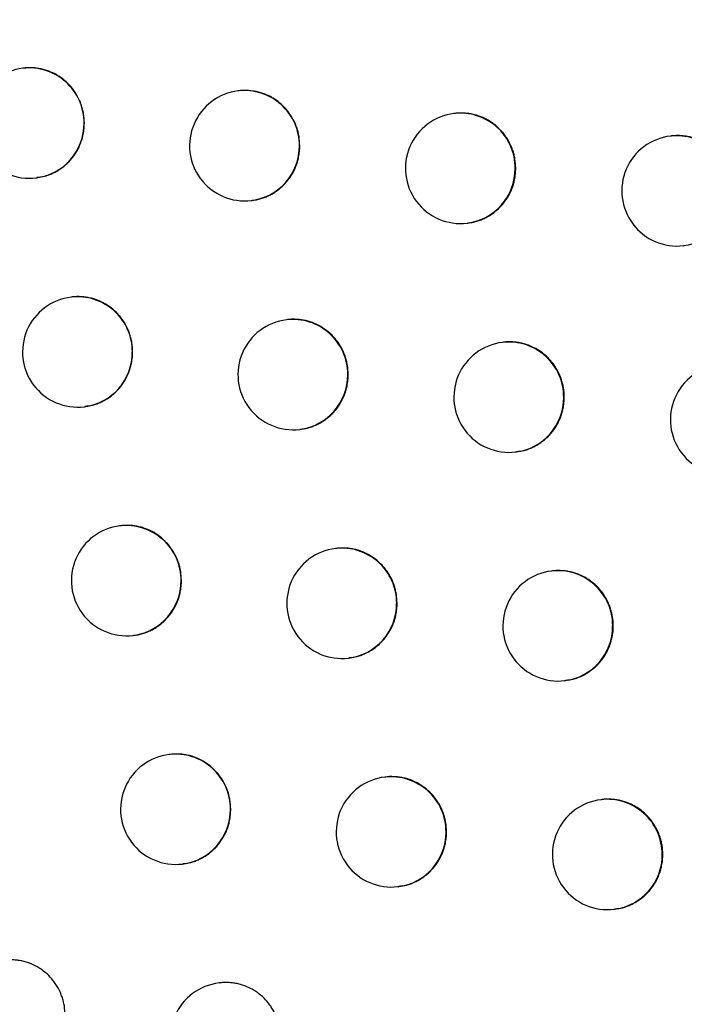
# Model space of a CAD drawing. Header units: millimetres. Extents: x -0.66 to 0.91, y -0.4 to 0.64.
# Tile 126 of 171: x 0.28723 to 0.29325, y 0.02108 to 0.03. Entities that reach past the tile are written whole.
import ezdxf

# ---------------------------------------------------------------- set-up
doc = ezdxf.new("R2010")
doc.units = ezdxf.units.MM
doc.layers.add('FORMAT', color=7, linetype='Continuous')

msp = doc.modelspace()

# ---------------------------------------------------------------- linework, layer by layer
at = {"layer": 'FORMAT', "color": 7, "linetype": 'Continuous', "lineweight": 25}
for p, q in [((0.287266, 0.029562), (0.287257, 0.029561)), ((0.289216, 0.029356), (0.289208, 0.029355)), ((0.29117, 0.029151), (0.291162, 0.02915)), ((0.29313, 0.028947), (0.293122, 0.028946)), ((0.287376, 0.028568), (0.287383, 0.028569)), ((0.289327, 0.028362), (0.289333, 0.028363)), ((0.291281, 0.028157), (0.291288, 0.028158)), ((0.293241, 0.027953), (0.293248, 0.027954)), ((0.287703, 0.027488), (0.287695, 0.027487)), ((0.289654, 0.027283), (0.289646, 0.027282)), ((0.29161, 0.027078), (0.291602, 0.027077)), ((0.287814, 0.026494), (0.28782, 0.026495)), ((0.289765, 0.026289), (0.289772, 0.026289)), ((0.291721, 0.026084), (0.291728, 0.026085)), ((0.288144, 0.025415), (0.288136, 0.025414)), ((0.290097, 0.02521), (0.290089, 0.025209)), ((0.292054, 0.025005), (0.292046, 0.025004)), ((0.288255, 0.024421), (0.288262, 0.024422)), ((0.290208, 0.024216), (0.290214, 0.024217)), ((0.292165, 0.024011), (0.292172, 0.024012)), ((0.288591, 0.023343), (0.288582, 0.023342)), ((0.290544, 0.023138), (0.290536, 0.023137)), ((0.292502, 0.022933), (0.292494, 0.022932)), ((0.288701, 0.022349), (0.288708, 0.02235)), ((0.290655, 0.022144), (0.290662, 0.022145)), ((0.292613, 0.02194), (0.29262, 0.02194)), ((0.289041, 0.021272), (0.289033, 0.021271))]:
    msp.add_line(p, q, dxfattribs=at)
for centre, radius, start, end in [((0.287317, 0.029064), 0.0005, 96.834402, 276.834402), ((0.287314, 0.029066), 0.0004977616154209, 359.783656, 96.494217), ((0.289264, 0.028861), 0.000497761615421, 359.783656, 96.494217), ((0.289267, 0.028859), 0.0005, 96.834402, 276.834402), ((0.291222, 0.028654), 0.0005, 96.834402, 276.834402), ((0.291219, 0.028656), 0.000497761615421, 359.783656, 96.494217), ((0.287315, 0.02906), 0.0004962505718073, 277.081511, 0.459763), ((0.293182, 0.02845), 0.0005, 96.834402, 276.834402), ((0.293179, 0.028451), 0.000497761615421, 359.783656, 96.494217), ((0.289265, 0.028855), 0.0004962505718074, 277.081511, 0.459763), ((0.29122, 0.02865), 0.0004962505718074, 277.081511, 0.459763), ((0.29318, 0.028446), 0.0004962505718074, 277.081511, 0.459763), ((0.287754, 0.02699), 0.0005, 96.834402, 276.834402), ((0.287751, 0.026992), 0.0004977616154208, 359.783656, 96.494217), ((0.289705, 0.026785), 0.0005, 96.834402, 276.834402), ((0.289702, 0.026787), 0.0004977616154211, 359.783656, 96.494217), ((0.291661, 0.02658), 0.0005, 96.834402, 276.834402), ((0.291658, 0.026582), 0.0004977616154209, 359.783656, 96.494217), ((0.287752, 0.026986), 0.0004962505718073, 277.081511, 0.459763), ((0.293622, 0.026376), 0.0005, 96.834402, 276.834402), ((0.289704, 0.026781), 0.0004962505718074, 277.081511, 0.459763), ((0.29166, 0.026576), 0.0004962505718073, 277.081511, 0.459763), ((0.288196, 0.024918), 0.0005, 96.834402, 276.834402), ((0.288193, 0.024919), 0.0004977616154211, 359.783656, 96.494217), ((0.290148, 0.024712), 0.0005, 96.834402, 276.834402), ((0.290145, 0.024714), 0.000497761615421, 359.783656, 96.494217), ((0.292105, 0.024508), 0.0005, 96.834402, 276.834402), ((0.292102, 0.02451), 0.0004977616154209, 359.783656, 96.494217), ((0.288194, 0.024914), 0.0004962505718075, 277.081511, 0.459763), ((0.290146, 0.024708), 0.0004962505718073, 277.081511, 0.459763), ((0.292103, 0.024504), 0.0004962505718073, 277.081511, 0.459763), ((0.288642, 0.022846), 0.0005, 96.834402, 276.834402), ((0.288639, 0.022848), 0.000497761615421, 359.783656, 96.494217), ((0.290595, 0.022641), 0.0005, 96.834402, 276.834402), ((0.290592, 0.022642), 0.0004977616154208, 359.783656, 96.494217), ((0.292553, 0.022436), 0.0005, 96.834402, 276.834402), ((0.29255, 0.022438), 0.0004977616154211, 359.783656, 96.494217), ((0.28864, 0.022842), 0.0004962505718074, 277.081511, 0.459763), ((0.290594, 0.022637), 0.0004962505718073, 277.081511, 0.459763), ((0.292552, 0.022432), 0.0004962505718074, 277.081511, 0.459763), ((0.289093, 0.020775), 0.0005, 96.834402, 276.834402)]:
    msp.add_arc(centre, radius, start, end, dxfattribs=at)
for points, knots in [([(0.3015124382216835, 0.0213730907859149), (0.3001036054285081, 0.0279605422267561), (0.297285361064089, 0.0411381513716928), (0.2935711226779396, 0.0610178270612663), (0.2901999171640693, 0.080972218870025), (0.2882986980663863, 0.0943342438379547), (0.2873478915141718, 0.1010166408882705)], [0, 0, 0, 0, 0.2497424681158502, 0.4995875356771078, 0.7497419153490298, 1, 1, 1, 1]), ([(0.2884149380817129, 0.0934318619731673), (0.2902897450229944, 0.0813299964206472), (0.2931592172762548, 0.062807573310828), (0.2977849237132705, 0.038726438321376), (0.3003763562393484, 0.0267308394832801), (0.3015958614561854, 0.0210858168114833)], [0, 0, 0, 0, 0.4994650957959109, 0.7644527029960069, 1, 1, 1, 1]), ([(0.2878138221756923, 0.0290645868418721), (0.2878125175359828, 0.0290922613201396), (0.287810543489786, 0.029134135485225), (0.2877986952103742, 0.0291890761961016), (0.2877866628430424, 0.0292296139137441), (0.2877662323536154, 0.0292817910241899), (0.287739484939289, 0.0293311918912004), (0.2877069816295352, 0.02937654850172), (0.2876708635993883, 0.0294189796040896), (0.2876296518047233, 0.0294566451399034), (0.2875843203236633, 0.029488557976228), (0.2875364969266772, 0.0295164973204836), (0.2874853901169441, 0.0295381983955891), (0.2874322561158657, 0.0295530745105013), (0.2873916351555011, 0.0295607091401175), (0.2873506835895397, 0.029565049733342), (0.2873092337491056, 0.0295650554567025), (0.2872805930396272, 0.0295646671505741), (0.2872662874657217, 0.0295617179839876), (0.2872657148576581, 0.0295615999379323)], [0, 0, 0, 0, 0.0981193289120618, 0.1484640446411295, 0.1991791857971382, 0.2482881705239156, 0.3476353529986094, 0.3983451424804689, 0.4475080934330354, 0.5469620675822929, 0.597723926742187, 0.646995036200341, 0.7466677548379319, 0.7975414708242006, 0.8469166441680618, 0.8966364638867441, 0.9468898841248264, 0.9978741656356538, 1, 1, 1, 1]), ([(0.2897651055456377, 0.0288592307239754), (0.2897637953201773, 0.0288869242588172), (0.2897618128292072, 0.0289288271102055), (0.2897499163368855, 0.0289838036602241), (0.2897378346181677, 0.029024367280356), (0.2897173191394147, 0.029076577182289), (0.2896904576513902, 0.0291260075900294), (0.2896578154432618, 0.0291713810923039), (0.2896215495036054, 0.0292138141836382), (0.2895801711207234, 0.0292514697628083), (0.289534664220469, 0.029283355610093), (0.289486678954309, 0.0293112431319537), (0.2894354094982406, 0.029332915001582), (0.2893821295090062, 0.0293476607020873), (0.2893277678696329, 0.0293580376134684), (0.2892725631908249, 0.0293599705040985), (0.2892302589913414, 0.029359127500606), (0.2892160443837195, 0.029356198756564), (0.2892155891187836, 0.0293561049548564)], [0, 0, 0, 0, 0.0982528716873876, 0.1486655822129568, 0.1994491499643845, 0.2486252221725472, 0.3481088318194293, 0.3988893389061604, 0.4480961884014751, 0.5476407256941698, 0.598450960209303, 0.6477189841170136, 0.7473872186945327, 0.798260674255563, 0.8475882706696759, 0.9473779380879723, 0.9983146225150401, 1, 1, 1, 1]), ([(0.2917213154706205, 0.028654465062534), (0.2917200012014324, 0.0286821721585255), (0.291718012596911, 0.0287240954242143), (0.2917060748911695, 0.0287790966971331), (0.2916939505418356, 0.0288196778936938), (0.2916733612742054, 0.0288719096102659), (0.2916464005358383, 0.0289213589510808), (0.2916136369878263, 0.0289667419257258), (0.2915772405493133, 0.0290091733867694), (0.2915357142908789, 0.0290468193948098), (0.2914900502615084, 0.0290786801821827), (0.2914419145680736, 0.0291065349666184), (0.2913904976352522, 0.029128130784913), (0.2913370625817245, 0.0291428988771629), (0.2912962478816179, 0.0291504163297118), (0.2912551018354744, 0.0291547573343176), (0.2912135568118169, 0.029154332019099), (0.291184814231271, 0.0291547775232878), (0.2911707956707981, 0.0291512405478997), (0.2911704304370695, 0.0291511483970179)], [0, 0, 0, 0, 0.0983344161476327, 0.1487885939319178, 0.1996138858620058, 0.2488309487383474, 0.348397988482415, 0.399221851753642, 0.4484531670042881, 0.5480484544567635, 0.5988861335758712, 0.6481450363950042, 0.7477960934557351, 0.7986622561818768, 0.847948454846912, 0.8975791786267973, 0.9477434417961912, 0.9986385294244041, 1, 1, 1, 1]), ([(0.2873824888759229, 0.0285725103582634), (0.287405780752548, 0.0285745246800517), (0.2874431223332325, 0.0285777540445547), (0.2874915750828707, 0.0285943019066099), (0.2875298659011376, 0.0286100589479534), (0.2875664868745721, 0.0286292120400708), (0.2876017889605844, 0.0286516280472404), (0.2876349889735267, 0.0286770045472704), (0.2876761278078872, 0.0287143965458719), (0.287712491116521, 0.0287569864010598), (0.2877430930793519, 0.0288037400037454), (0.2877696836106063, 0.0288529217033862), (0.2877901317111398, 0.0289053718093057), (0.287804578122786, 0.0289632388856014), (0.2878123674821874, 0.0290120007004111), (0.2878133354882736, 0.0290469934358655), (0.2878138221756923, 0.0290645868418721)], [0, 0, 0, 0, 0.0984129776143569, 0.1577758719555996, 0.2152299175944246, 0.2730867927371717, 0.331568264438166, 0.3909058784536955, 0.4482543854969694, 0.5642770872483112, 0.6235075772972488, 0.6807240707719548, 0.7964788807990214, 0.8555713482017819, 0.9273851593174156, 1, 1, 1, 1]), ([(0.2936824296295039, 0.0284502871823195), (0.2936811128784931, 0.0284780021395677), (0.2936791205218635, 0.0285199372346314), (0.2936671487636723, 0.0285749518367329), (0.2936549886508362, 0.0286155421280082), (0.2936343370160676, 0.0286677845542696), (0.2936072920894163, 0.0287172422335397), (0.2935744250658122, 0.0287626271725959), (0.2935379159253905, 0.0288050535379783), (0.2934962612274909, 0.0288426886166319), (0.2934504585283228, 0.0288745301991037), (0.2934021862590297, 0.0289023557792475), (0.2933506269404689, 0.0289239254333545), (0.2932970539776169, 0.0289386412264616), (0.2932561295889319, 0.0289461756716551), (0.2932149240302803, 0.0289503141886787), (0.2931731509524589, 0.0289505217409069), (0.2931447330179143, 0.028949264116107), (0.2931304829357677, 0.0289469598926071), (0.2931301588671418, 0.0289469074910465)], [0, 0, 0, 0, 0.0983875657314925, 0.1488687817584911, 0.1997212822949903, 0.248965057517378, 0.348586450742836, 0.3994385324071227, 0.4486863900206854, 0.548315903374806, 0.5991719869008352, 0.6484270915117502, 0.7480712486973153, 0.7989348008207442, 0.8481973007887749, 0.8978042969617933, 0.9479448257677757, 0.9988161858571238, 0.9999999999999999, 0.9999999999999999, 0.9999999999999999, 0.9999999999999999]), ([(0.2893330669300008, 0.0283647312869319), (0.2893425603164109, 0.0283653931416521), (0.289365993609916, 0.0283670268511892), (0.2894025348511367, 0.0283762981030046), (0.2894423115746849, 0.028388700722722), (0.2894806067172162, 0.0284047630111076), (0.289517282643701, 0.0284238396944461), (0.289552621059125, 0.0284462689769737), (0.2895858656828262, 0.0284716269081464), (0.2896270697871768, 0.0285090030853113), (0.28966349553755, 0.0285515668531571), (0.2896941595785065, 0.0285982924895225), (0.2897208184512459, 0.0286474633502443), (0.2897413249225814, 0.0286999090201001), (0.2897558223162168, 0.0287577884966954), (0.289763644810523, 0.0288065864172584), (0.2897646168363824, 0.0288416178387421), (0.2897651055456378, 0.0288592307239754)], [0, 0, 0, 0, 0.0400617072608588, 0.098887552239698, 0.1581465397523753, 0.2155081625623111, 0.2732715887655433, 0.3316577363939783, 0.390897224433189, 0.4481949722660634, 0.5641128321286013, 0.6232872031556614, 0.6805092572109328, 0.796273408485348, 0.8553684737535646, 0.9272830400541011, 1, 1, 1, 1]), ([(0.2912881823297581, 0.0281598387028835), (0.2912977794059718, 0.0281605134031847), (0.291321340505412, 0.0281621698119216), (0.2913580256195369, 0.0281714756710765), (0.2913978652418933, 0.0281838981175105), (0.2914362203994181, 0.0281999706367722), (0.2914729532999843, 0.0282190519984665), (0.2915083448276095, 0.0282414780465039), (0.2915416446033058, 0.0282668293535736), (0.2915829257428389, 0.0283041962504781), (0.291619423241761, 0.0283467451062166), (0.2916501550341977, 0.0283934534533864), (0.2916768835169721, 0.0284426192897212), (0.2916974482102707, 0.0284950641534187), (0.2917119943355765, 0.0285529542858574), (0.2917198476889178, 0.0286017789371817), (0.2917208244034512, 0.0286368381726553), (0.2917213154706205, 0.028654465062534)], [0, 0, 0, 0, 0.0403812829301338, 0.0991372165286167, 0.1583256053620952, 0.2156260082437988, 0.2733275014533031, 0.3316504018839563, 0.3908246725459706, 0.4480922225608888, 0.5639474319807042, 0.62308794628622, 0.6803205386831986, 0.7961046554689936, 0.8552083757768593, 0.9272024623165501, 0.9999999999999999, 0.9999999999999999, 0.9999999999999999, 0.9999999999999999]), ([(0.2882512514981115, 0.026990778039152), (0.2882499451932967, 0.027018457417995), (0.2882479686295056, 0.0270603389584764), (0.2882361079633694, 0.0271152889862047), (0.2882240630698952, 0.0271558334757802), (0.2882036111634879, 0.0272080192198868), (0.2881768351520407, 0.0272574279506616), (0.2881442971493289, 0.0273027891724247), (0.2881081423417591, 0.0273452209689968), (0.2880668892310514, 0.0273828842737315), (0.2880215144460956, 0.0274147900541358), (0.2879736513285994, 0.0274427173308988), (0.2879225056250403, 0.027464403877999), (0.2878693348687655, 0.0274792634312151), (0.2878286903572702, 0.0274868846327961), (0.2877877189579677, 0.0274912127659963), (0.2877462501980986, 0.0274912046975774), (0.2877176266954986, 0.0274908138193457), (0.2877033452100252, 0.0274878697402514), (0.2877028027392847, 0.0274877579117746)], [0, 0, 0, 0, 0.0981519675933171, 0.1485132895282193, 0.199245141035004, 0.248370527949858, 0.3477510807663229, 0.3984781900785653, 0.4476513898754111, 0.5471265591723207, 0.5978998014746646, 0.647168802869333, 0.746837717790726, 0.7977100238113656, 0.8470714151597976, 0.896777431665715, 0.9470170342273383, 0.9979874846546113, 1, 1, 1, 1]), ([(0.2902036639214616, 0.0267855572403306), (0.2902023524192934, 0.0268132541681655), (0.2902003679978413, 0.0268551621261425), (0.2901884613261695, 0.0269101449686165), (0.2901763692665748, 0.026950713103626), (0.2901558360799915, 0.0270029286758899), (0.2901289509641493, 0.0270523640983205), (0.2900962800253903, 0.0270977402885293), (0.2900599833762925, 0.0271401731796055), (0.2900185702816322, 0.0271778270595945), (0.2899730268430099, 0.0272097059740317), (0.2899250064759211, 0.0272375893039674), (0.289873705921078, 0.027259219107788), (0.289820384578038, 0.0272740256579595), (0.289779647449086, 0.0272815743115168), (0.2897385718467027, 0.0272859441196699), (0.2896970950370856, 0.0272855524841), (0.2896683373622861, 0.0272860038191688), (0.2896542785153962, 0.0272824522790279), (0.2896538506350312, 0.0272823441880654)], [0, 0, 0, 0, 0.0982677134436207, 0.1486879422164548, 0.1994790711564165, 0.2486626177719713, 0.3481614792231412, 0.3989499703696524, 0.44816002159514, 0.5477113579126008, 0.5985254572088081, 0.6477880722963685, 0.7474456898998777, 0.7983141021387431, 0.8476280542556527, 0.8972865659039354, 0.9474786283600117, 0.998401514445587, 1, 1, 1, 1]), ([(0.2921609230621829, 0.0265809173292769), (0.2921596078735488, 0.0266086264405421), (0.2921576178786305, 0.0266505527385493), (0.2921456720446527, 0.026705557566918), (0.2921335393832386, 0.0267461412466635), (0.2921129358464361, 0.0267983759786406), (0.2920859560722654, 0.0268478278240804), (0.292053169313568, 0.0268932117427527), (0.2920167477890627, 0.0269356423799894), (0.2919751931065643, 0.0269732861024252), (0.2919294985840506, 0.0270051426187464), (0.2918813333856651, 0.0270329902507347), (0.2918298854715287, 0.0270545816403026), (0.2917764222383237, 0.0270693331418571), (0.2917355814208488, 0.0270768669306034), (0.2916944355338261, 0.0270811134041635), (0.2916527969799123, 0.0270810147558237), (0.2916242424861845, 0.0270806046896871), (0.2916100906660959, 0.0270776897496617), (0.2916097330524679, 0.0270776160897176)], [0, 0, 0, 0, 0.0983478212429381, 0.1488088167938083, 0.1996409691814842, 0.2488647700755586, 0.348445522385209, 0.3992765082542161, 0.4485119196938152, 0.5481156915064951, 0.5989579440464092, 0.6482156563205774, 0.7478645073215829, 0.7987297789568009, 0.8480096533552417, 0.8976340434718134, 0.9477919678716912, 0.9986807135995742, 1, 1, 1, 1]), ([(0.2878196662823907, 0.0264986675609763), (0.2878429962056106, 0.0265006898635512), (0.2878803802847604, 0.0265039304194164), (0.2879288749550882, 0.0265204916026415), (0.2879671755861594, 0.0265362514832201), (0.2880038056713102, 0.0265554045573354), (0.2880391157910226, 0.0265778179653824), (0.2880723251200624, 0.0266031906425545), (0.2881134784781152, 0.0266405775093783), (0.2881498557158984, 0.0266831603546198), (0.2881804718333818, 0.0267299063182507), (0.2882070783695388, 0.0267790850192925), (0.2882275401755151, 0.0268315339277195), (0.2882419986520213, 0.0268894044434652), (0.2882497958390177, 0.0269381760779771), (0.2882507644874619, 0.026973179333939), (0.2882512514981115, 0.026990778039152)], [0, 0, 0, 0, 0.0985002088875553, 0.1578376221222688, 0.2152695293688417, 0.2731040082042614, 0.3315626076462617, 0.3908766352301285, 0.4482142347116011, 0.564214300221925, 0.6234325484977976, 0.6806529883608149, 0.796415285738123, 0.8555110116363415, 0.9273547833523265, 1, 1, 1, 1]), ([(0.2897713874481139, 0.0262910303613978), (0.2897809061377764, 0.0262916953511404), (0.2898043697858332, 0.0262933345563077), (0.2898409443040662, 0.0263026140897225), (0.2898807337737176, 0.0263150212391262), (0.2899190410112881, 0.026331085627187), (0.2899557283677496, 0.026350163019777), (0.2899910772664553, 0.0263725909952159), (0.2900243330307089, 0.0263979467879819), (0.2900655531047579, 0.0264353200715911), (0.2901019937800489, 0.0264778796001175), (0.2901326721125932, 0.0265246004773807), (0.2901593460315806, 0.0265737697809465), (0.2901798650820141, 0.0266262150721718), (0.2901943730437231, 0.0266840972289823), (0.2902022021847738, 0.0267329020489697), (0.290203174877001, 0.026767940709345), (0.2902036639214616, 0.0267855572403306)], [0, 0, 0, 0, 0.0401416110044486, 0.0989494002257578, 0.1581901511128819, 0.2155361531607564, 0.2732837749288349, 0.3316537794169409, 0.3908766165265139, 0.4481668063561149, 0.564068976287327, 0.623234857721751, 0.6804597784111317, 0.7962293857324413, 0.855326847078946, 0.9272620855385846, 1, 1, 1, 1]), ([(0.2917271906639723, 0.0260885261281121), (0.2917507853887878, 0.0260906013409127), (0.291788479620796, 0.026093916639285), (0.2918372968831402, 0.0261105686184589), (0.2918757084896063, 0.0261263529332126), (0.291912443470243, 0.0261455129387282), (0.2919478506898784, 0.0261679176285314), (0.2919811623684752, 0.0261932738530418), (0.292022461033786, 0.0262306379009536), (0.2920589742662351, 0.0262731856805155), (0.2920897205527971, 0.0263198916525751), (0.2921164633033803, 0.0263690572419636), (0.2921370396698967, 0.0264215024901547), (0.29215159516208, 0.0264793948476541), (0.2921594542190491, 0.026528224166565), (0.2921604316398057, 0.0265632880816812), (0.2921609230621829, 0.0265809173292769)], [0, 0, 0, 0, 0.0990429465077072, 0.1582280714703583, 0.2155269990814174, 0.2732269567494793, 0.3315481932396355, 0.390720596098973, 0.4479920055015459, 0.56385477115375, 0.6229988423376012, 0.6802418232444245, 0.7960467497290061, 0.8551608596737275, 0.9271785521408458, 1, 1, 1, 1]), ([(0.2886931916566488, 0.0249179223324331), (0.2886918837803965, 0.0249456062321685), (0.2886899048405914, 0.0249874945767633), (0.2886780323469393, 0.0250424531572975), (0.2886659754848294, 0.0250830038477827), (0.2886455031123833, 0.0251351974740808), (0.2886186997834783, 0.0251846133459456), (0.2885861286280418, 0.0252299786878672), (0.2885499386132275, 0.0252724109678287), (0.2885086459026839, 0.0253100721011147), (0.2884632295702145, 0.025341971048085), (0.2884153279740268, 0.0253698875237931), (0.2883641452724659, 0.0253915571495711), (0.2883109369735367, 0.0254064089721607), (0.2882702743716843, 0.0254139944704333), (0.2882292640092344, 0.0254183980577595), (0.2881878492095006, 0.0254180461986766), (0.288159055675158, 0.0254185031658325), (0.2881449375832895, 0.0254149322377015), (0.2881444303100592, 0.0254148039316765)], [0, 0, 0, 0, 0.0981829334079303, 0.1485600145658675, 0.1993077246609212, 0.2484486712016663, 0.3478608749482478, 0.3986044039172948, 0.4477874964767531, 0.5472831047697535, 0.598067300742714, 0.6473348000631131, 0.7470011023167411, 0.7978725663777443, 0.8472216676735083, 0.8969153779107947, 0.9471426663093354, 0.9981007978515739, 1, 1, 1, 1]), ([(0.2906467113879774, 0.024712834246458), (0.2906453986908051, 0.0247405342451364), (0.2906434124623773, 0.0247824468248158), (0.2906314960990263, 0.0248374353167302), (0.2906193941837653, 0.0248780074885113), (0.2905988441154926, 0.0249302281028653), (0.2905719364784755, 0.0249796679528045), (0.2905392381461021, 0.0250250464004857), (0.2905029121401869, 0.0250674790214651), (0.2904614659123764, 0.0251051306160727), (0.2904158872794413, 0.0251370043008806), (0.290367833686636, 0.0251648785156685), (0.2903164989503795, 0.0251865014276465), (0.2902631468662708, 0.0252012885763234), (0.2902223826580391, 0.0252088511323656), (0.2901813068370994, 0.0252131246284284), (0.290139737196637, 0.0252130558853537), (0.2901111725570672, 0.0252126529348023), (0.2900969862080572, 0.0252097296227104), (0.2900965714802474, 0.0252096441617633)], [0, 0, 0, 0, 0.0982877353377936, 0.1487181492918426, 0.1995195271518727, 0.2487131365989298, 0.3482324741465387, 0.3990315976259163, 0.4482478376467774, 0.5478119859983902, 0.5986329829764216, 0.6478939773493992, 0.7475486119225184, 0.7984158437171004, 0.8477206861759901, 0.8973700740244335, 0.947553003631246, 0.9984667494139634, 0.9999999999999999, 0.9999999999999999, 0.9999999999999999, 0.9999999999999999]), ([(0.2926049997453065, 0.0245083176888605), (0.2926036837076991, 0.0245360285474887), (0.292601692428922, 0.024577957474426), (0.2925897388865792, 0.0246329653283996), (0.2925775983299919, 0.0246735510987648), (0.2925569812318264, 0.0247257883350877), (0.2925299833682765, 0.0247752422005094), (0.2924971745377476, 0.024820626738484), (0.2924607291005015, 0.0248630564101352), (0.2924191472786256, 0.0249006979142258), (0.2923734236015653, 0.0249325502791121), (0.2923252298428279, 0.0249603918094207), (0.2922737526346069, 0.0249819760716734), (0.2922202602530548, 0.0249967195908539), (0.2921793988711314, 0.0250042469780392), (0.2921382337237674, 0.0250084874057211), (0.2920965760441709, 0.0250083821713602), (0.2920680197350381, 0.0250079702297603), (0.2920538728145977, 0.0250050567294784), (0.2920535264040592, 0.0250049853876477)], [0, 0, 0, 0, 0.0983600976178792, 0.1488273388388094, 0.199665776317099, 0.2488957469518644, 0.3484890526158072, 0.3993265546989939, 0.4485658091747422, 0.5481775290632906, 0.5990240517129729, 0.6482809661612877, 0.7479283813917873, 0.7987931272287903, 0.8480676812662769, 0.8976867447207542, 0.9478393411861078, 0.9987227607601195, 1, 1, 1, 1]), ([(0.288261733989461, 0.0244234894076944), (0.2882711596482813, 0.0244241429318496), (0.2882945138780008, 0.024425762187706), (0.2883309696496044, 0.0244350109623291), (0.288370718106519, 0.0244474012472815), (0.2884089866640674, 0.0244634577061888), (0.2884456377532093, 0.0244825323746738), (0.2884809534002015, 0.0245049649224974), (0.2885141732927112, 0.0245303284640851), (0.2885553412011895, 0.0245677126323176), (0.288591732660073, 0.024610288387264), (0.2886223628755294, 0.024657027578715), (0.2886489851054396, 0.0247062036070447), (0.2886694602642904, 0.0247586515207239), (0.2886839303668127, 0.0248165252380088), (0.288691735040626, 0.0248653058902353), (0.2886927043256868, 0.0249003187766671), (0.2886931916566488, 0.0249179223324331)], [0, 0, 0, 0, 0.0398393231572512, 0.0987110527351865, 0.1580163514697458, 0.215419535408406, 0.2732249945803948, 0.3316540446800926, 0.3909377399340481, 0.4482570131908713, 0.5642194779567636, 0.6234178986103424, 0.6806337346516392, 0.7963862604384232, 0.8554764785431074, 0.927337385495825, 1, 1, 1, 1]), ([(0.2902138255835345, 0.0242205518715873), (0.2902373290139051, 0.0242226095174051), (0.2902749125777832, 0.0242258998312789), (0.2903236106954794, 0.0242425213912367), (0.2903619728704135, 0.0242582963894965), (0.2903986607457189, 0.0242774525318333), (0.2904340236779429, 0.0242998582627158), (0.2904672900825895, 0.024325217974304), (0.290508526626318, 0.0243625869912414), (0.290544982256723, 0.0244051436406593), (0.2905756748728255, 0.0244518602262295), (0.2906023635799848, 0.0245010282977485), (0.2906228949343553, 0.0245534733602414), (0.2906374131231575, 0.0246113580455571), (0.2906452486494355, 0.0246601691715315), (0.2906462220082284, 0.0246952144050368), (0.2906467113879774, 0.024712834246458)], [0, 0, 0, 0, 0.0988748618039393, 0.1581075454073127, 0.2154476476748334, 0.2731892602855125, 0.3315530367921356, 0.3907693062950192, 0.448060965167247, 0.5639657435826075, 0.6231325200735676, 0.6803683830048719, 0.7961598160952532, 0.8552680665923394, 0.9272325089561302, 0.9999999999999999, 0.9999999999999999, 0.9999999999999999, 0.9999999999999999]), ([(0.2921710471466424, 0.0240158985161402), (0.2921946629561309, 0.0240179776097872), (0.2922323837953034, 0.0240212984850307), (0.2922812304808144, 0.0240379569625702), (0.2923196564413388, 0.0240537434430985), (0.2923564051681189, 0.0240729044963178), (0.2923918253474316, 0.0240953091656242), (0.2924251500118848, 0.0241206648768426), (0.2924664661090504, 0.0241580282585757), (0.2925029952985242, 0.0242005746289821), (0.2925337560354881, 0.0242472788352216), (0.2925605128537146, 0.0242964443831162), (0.2925811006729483, 0.0243488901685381), (0.2925956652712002, 0.0244067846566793), (0.2926035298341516, 0.0244556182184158), (0.2926045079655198, 0.0244906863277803), (0.2926049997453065, 0.0245083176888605)], [0, 0, 0, 0, 0.0990748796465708, 0.1582493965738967, 0.2155396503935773, 0.2732308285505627, 0.3315430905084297, 0.390706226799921, 0.4479737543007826, 0.5638284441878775, 0.6229681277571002, 0.6802129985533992, 0.7960215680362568, 0.8551373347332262, 0.927166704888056, 1, 1, 1, 1]), ([(0.2891396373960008, 0.0228460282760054), (0.2891383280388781, 0.0228737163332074), (0.2891363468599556, 0.0229156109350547), (0.289124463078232, 0.022970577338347), (0.289112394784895, 0.0230111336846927), (0.2890919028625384, 0.0230633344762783), (0.289065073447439, 0.0231127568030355), (0.2890324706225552, 0.0231581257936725), (0.2889962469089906, 0.0232005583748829), (0.2889549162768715, 0.0232382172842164), (0.2889094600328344, 0.0232701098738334), (0.2888615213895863, 0.0232980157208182), (0.2888103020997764, 0.0233196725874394), (0.2887570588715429, 0.0233345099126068), (0.2887163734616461, 0.0233420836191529), (0.2886753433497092, 0.0233464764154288), (0.2886339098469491, 0.0233461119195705), (0.288605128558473, 0.0233465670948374), (0.2885910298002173, 0.023343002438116), (0.2885905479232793, 0.0233428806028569)], [0, 0, 0, 0, 0.0982106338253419, 0.1486018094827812, 0.1993637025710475, 0.2485185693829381, 0.3479590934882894, 0.3987173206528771, 0.4479091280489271, 0.5474227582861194, 0.5982166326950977, 0.6474823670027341, 0.7471454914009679, 0.7980157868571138, 0.8473531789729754, 0.8970351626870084, 0.9472507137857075, 0.9981970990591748, 1, 1, 1, 1]), ([(0.291094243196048, 0.0226410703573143), (0.2910929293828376, 0.0226687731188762), (0.2910909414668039, 0.0227106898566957), (0.2910790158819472, 0.0227656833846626), (0.2910669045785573, 0.0228062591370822), (0.2910463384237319, 0.0228584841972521), (0.291019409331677, 0.0229079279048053), (0.2909866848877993, 0.0229533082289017), (0.2909503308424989, 0.0229957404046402), (0.2909088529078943, 0.0230333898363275), (0.2908632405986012, 0.0230652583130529), (0.2908151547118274, 0.0230931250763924), (0.2907637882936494, 0.0231147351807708), (0.2907104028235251, 0.0231295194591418), (0.2906696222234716, 0.0231370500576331), (0.2906285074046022, 0.0231414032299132), (0.2905869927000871, 0.0231409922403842), (0.290558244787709, 0.0231414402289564), (0.2905442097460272, 0.0231378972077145), (0.2905438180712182, 0.0231377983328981)], [0, 0, 0, 0, 0.0983070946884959, 0.1487473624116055, 0.1995586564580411, 0.2487619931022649, 0.3483011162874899, 0.3991105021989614, 0.4483329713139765, 0.547909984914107, 0.5987378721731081, 0.6479980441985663, 0.7476512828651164, 0.7985181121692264, 0.8478153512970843, 0.8974571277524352, 0.9476324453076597, 0.9985385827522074, 1, 1, 1, 1]), ([(0.2930535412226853, 0.0224366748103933), (0.2930522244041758, 0.0224643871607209), (0.2930502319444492, 0.0225063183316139), (0.2930382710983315, 0.0225613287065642), (0.2930261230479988, 0.0226019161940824), (0.2930054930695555, 0.0226541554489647), (0.2929784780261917, 0.0227036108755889), (0.2929456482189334, 0.0227489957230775), (0.2929091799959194, 0.0227914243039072), (0.2928675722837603, 0.0228290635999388), (0.2928218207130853, 0.0228609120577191), (0.2927735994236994, 0.0228887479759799), (0.2927220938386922, 0.0229103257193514), (0.2926685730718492, 0.0229250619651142), (0.2926276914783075, 0.0229325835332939), (0.2925865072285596, 0.0229368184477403), (0.292544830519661, 0.0229367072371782), (0.2925162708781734, 0.0229362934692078), (0.2925021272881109, 0.0229333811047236), (0.2925017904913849, 0.0229333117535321)], [0, 0, 0, 0, 0.0983707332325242, 0.1488433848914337, 0.199687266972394, 0.2489225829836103, 0.3485267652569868, 0.3993699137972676, 0.4486124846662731, 0.5482310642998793, 0.5990812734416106, 0.6483374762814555, 0.7479836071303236, 0.7988478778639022, 0.8481177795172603, 0.8977321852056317, 0.9478801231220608, 0.9987588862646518, 1, 1, 1, 1]), ([(0.2887075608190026, 0.0223538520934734), (0.2887309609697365, 0.0223558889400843), (0.2887684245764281, 0.0223591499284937), (0.2888169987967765, 0.0223757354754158), (0.2888553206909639, 0.0223915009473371), (0.2888919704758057, 0.0224106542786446), (0.2889272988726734, 0.0224330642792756), (0.2889605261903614, 0.0224584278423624), (0.2889914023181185, 0.0224864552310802), (0.2890197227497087, 0.0225168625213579), (0.2890457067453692, 0.022549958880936), (0.2890687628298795, 0.0225851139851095), (0.2890953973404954, 0.0226342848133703), (0.2891158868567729, 0.022686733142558), (0.2891303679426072, 0.0227446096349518), (0.2891381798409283, 0.0227933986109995), (0.2891391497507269, 0.0228284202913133), (0.2891396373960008, 0.0228460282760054)], [0, 0, 0, 0, 0.0986458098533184, 0.1579317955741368, 0.2153184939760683, 0.2731072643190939, 0.331519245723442, 0.3907852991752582, 0.4480976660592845, 0.5058118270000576, 0.5641487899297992, 0.6233392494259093, 0.6805607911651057, 0.7963244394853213, 0.8554198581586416, 0.9273088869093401, 1, 1, 1, 1]), ([(0.2906611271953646, 0.0221487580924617), (0.2906846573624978, 0.0221508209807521), (0.2907222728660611, 0.0221541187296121), (0.2907710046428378, 0.0221707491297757), (0.2908093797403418, 0.0221865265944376), (0.2908460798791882, 0.0222056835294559), (0.2908814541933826, 0.0222280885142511), (0.2909147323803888, 0.0222534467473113), (0.2909559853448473, 0.0222908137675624), (0.290992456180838, 0.0223333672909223), (0.2910231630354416, 0.0223800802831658), (0.2910498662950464, 0.0224292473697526), (0.2910704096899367, 0.0224816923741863), (0.2910849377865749, 0.0225395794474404), (0.2910927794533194, 0.022588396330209), (0.291093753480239, 0.0226234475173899), (0.291094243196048, 0.0226410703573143)], [0, 0, 0, 0, 0.0989254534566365, 0.1581429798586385, 0.2154702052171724, 0.27319878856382, 0.3315492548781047, 0.3907517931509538, 0.4480373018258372, 0.5639293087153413, 0.623089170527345, 0.6803274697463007, 0.7961235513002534, 0.8552338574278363, 0.927215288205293, 1, 1, 1, 1]), ([(0.2926193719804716, 0.0219442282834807), (0.2926430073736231, 0.02194631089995), (0.2926807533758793, 0.0219496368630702), (0.2927296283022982, 0.0219663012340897), (0.2927680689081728, 0.0219820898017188), (0.2928048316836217, 0.0220012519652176), (0.2928402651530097, 0.0220236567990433), (0.2928736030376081, 0.0220490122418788), (0.2929149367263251, 0.0220863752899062), (0.2929514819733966, 0.0221289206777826), (0.292982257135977, 0.0221756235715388), (0.2930090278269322, 0.0222247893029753), (0.2930296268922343, 0.0222772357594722), (0.293044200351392, 0.0223351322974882), (0.2930520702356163, 0.022383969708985), (0.293053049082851, 0.0224190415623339), (0.2930535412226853, 0.0224366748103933)], [0, 0, 0, 0, 0.099102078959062, 0.1582671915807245, 0.2155498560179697, 0.2732333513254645, 0.331537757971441, 0.3906927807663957, 0.4479569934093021, 0.5638047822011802, 0.6229407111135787, 0.6801873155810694, 0.7959992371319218, 0.8551165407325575, 0.9271562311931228, 1, 1, 1, 1]), ([(0.2876395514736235, 0.0209804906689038), (0.2876382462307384, 0.0210081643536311), (0.2876362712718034, 0.0210500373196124), (0.2876244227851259, 0.0211049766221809), (0.2876123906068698, 0.0211455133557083), (0.2875919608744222, 0.0211976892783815), (0.2875652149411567, 0.0212470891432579), (0.2875327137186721, 0.0212924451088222), (0.2874965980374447, 0.0213348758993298), (0.2874553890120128, 0.0213725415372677), (0.2874100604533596, 0.0214044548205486), (0.2873622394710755, 0.0214323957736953), (0.2873111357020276, 0.0214540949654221), (0.2872580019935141, 0.0214689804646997), (0.2872173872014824, 0.021476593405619), (0.2871764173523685, 0.0214810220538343), (0.2871350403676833, 0.021480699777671), (0.2871062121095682, 0.0214811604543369), (0.2870920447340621, 0.021477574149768), (0.287091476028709, 0.0214774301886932)], [0, 0, 0, 0, 0.0981171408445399, 0.1484607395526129, 0.199174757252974, 0.2482826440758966, 0.347627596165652, 0.3983362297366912, 0.4474984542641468, 0.5469509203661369, 0.5977119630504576, 0.6469833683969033, 0.7466566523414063, 0.7975306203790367, 0.8469068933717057, 0.8966278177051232, 0.946882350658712, 0.9978677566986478, 1, 1, 1, 1]), ([(0.2895905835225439, 0.0207751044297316), (0.2895892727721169, 0.0208027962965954), (0.2895872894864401, 0.0208446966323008), (0.289575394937, 0.0208996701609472), (0.2895633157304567, 0.0209402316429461), (0.2895428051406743, 0.0209924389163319), (0.2895159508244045, 0.0210418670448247), (0.2894833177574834, 0.0210872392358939), (0.2894470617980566, 0.0211296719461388), (0.2894056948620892, 0.0211673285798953), (0.2893602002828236, 0.0211992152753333), (0.2893122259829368, 0.021227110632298), (0.2892609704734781, 0.0212487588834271), (0.2892076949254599, 0.021263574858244), (0.2891669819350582, 0.02127116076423), (0.2891259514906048, 0.0212754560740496), (0.2890844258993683, 0.0212754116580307), (0.2890558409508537, 0.0212750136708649), (0.2890416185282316, 0.0212720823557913), (0.2890411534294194, 0.0212719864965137)], [0, 0, 0, 0, 0.0982353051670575, 0.1486390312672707, 0.1994135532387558, 0.2485808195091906, 0.3480465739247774, 0.3988179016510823, 0.4480173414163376, 0.5475467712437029, 0.5983491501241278, 0.6476129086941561, 0.7472723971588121, 0.7981412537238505, 0.8474675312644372, 0.8971383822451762, 0.947342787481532, 0.9982780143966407, 1, 1, 1, 1])]:
    msp.add_open_spline(points, degree=3, knots=knots, dxfattribs=at)

doc.saveas('drawing.dxf')
